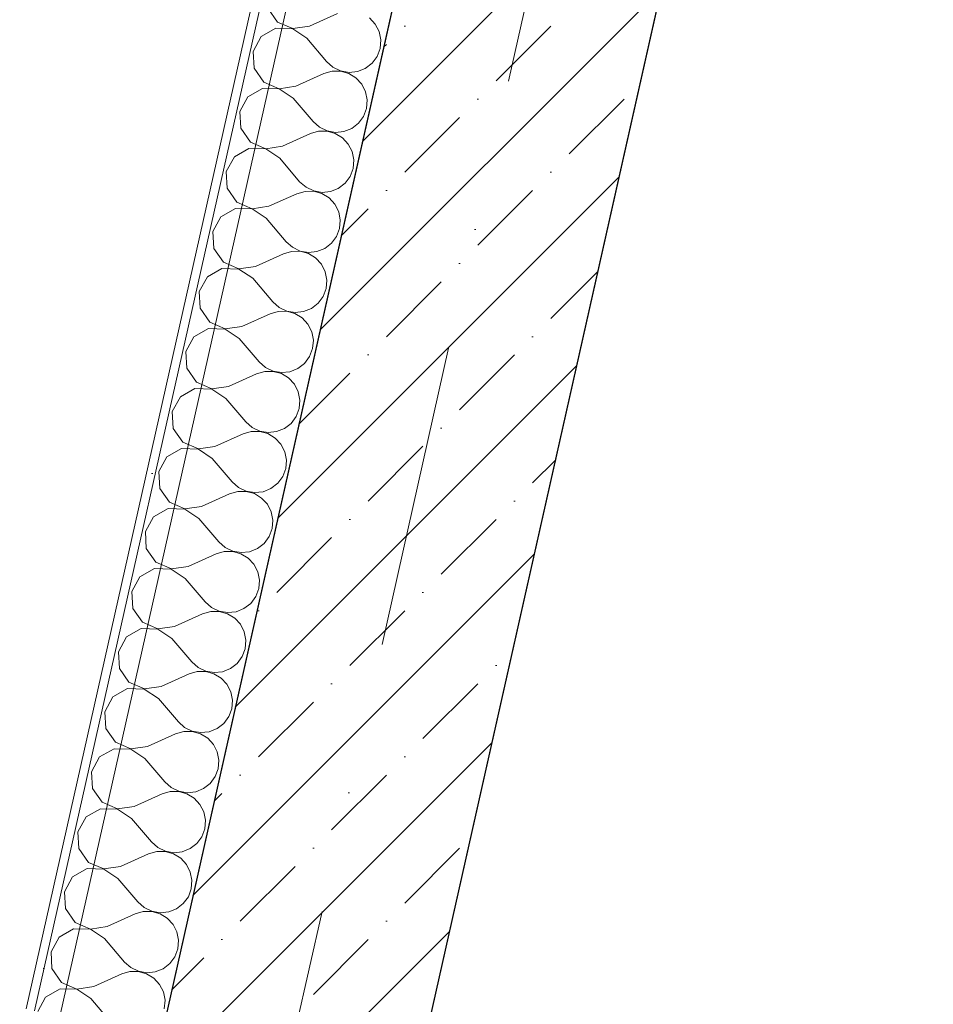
# Model space of a CAD drawing. Header units: millimetres. Extents: x -7218036 to -6920397, y 6117771 to 6333681.
# Tile 29 of 89: x -7182563 to -7181502, y 6136281 to 6137424. Entities that reach past the tile are written whole.
import ezdxf
from ezdxf.enums import TextEntityAlignment as Align

# ---------------------------------------------------------------- set-up
doc = ezdxf.new("R2010")
doc.units = ezdxf.units.MM
doc.header["$MEASUREMENT"] = 0
doc.linetypes.add('Штрихпунктирная', pattern=[670.277762, 352.777767, -176.388884, 0, -141.111112])
for name, color, linetype in [('S - автостоянка.АР', 7, 'Continuous'), ('АР-Стены_внутренние_пилоны.АР', 7, 'Continuous'), ('АР-Стены_Перегородки_100_.АР', 7, 'Continuous'), ('АР-Чертеж-Оси_Осевые размеры.АР', 7, 'Continuous')]:
    doc.layers.add(name, color=color, linetype=linetype)
for name, color, linetype, lineweight in [('АР-Стены_внутренние_пилоны.АР_Ном._пера__1', 7, 'Continuous', 30), ('АР-Стены_Перегородки_100_.АР_Ном._пера__1', 7, 'Continuous', 15), ('АР-Чертеж-Оси_Осевые размеры.АР_Ном._пера__120', 7, 'Continuous', 0)]:
    doc.layers.add(name, color=color, linetype=linetype, lineweight=lineweight)
doc.styles.add('РЎР“Р•РќР•Р\xa0Р\x98Р\xa0_РЎРўР\x98Р›Р¬_3', font='GOTHIC.TTF')

# ---------------------------------------------------------------- blocks, each defined once
blk = doc.blocks.new('Стена_95_5', base_point=(-7181869, 6137914.9))
at = {"layer": 'АР-Стены_внутренние_пилоны.АР', "linetype": 'Continuous', "lineweight": 0, "true_color": 0x000000}
h = blk.add_hatch(dxfattribs=at)
h.set_pattern_fill('ЖЕЛЕЗОБЕТОН__PROJECT__0005', color=18, style=0, pattern_type=2)
h.set_pattern_definition([(45, (-6566190.34, 6562677.8), (-84.852814, 84.852814), []), (45, (-6566232.77, 6562720.22), (-84.852814, 84.852814), [90, -30, 0, -30])])
h.paths.add_polyline_path([(-7182015.3, 6137947.8), (-7182398.9, 6136240.8), (-7182106.2, 6136175), (-7181722.6, 6137882.1)])
at = {"layer": 'АР-Стены_внутренние_пилоны.АР_Ном._пера__1', "color": 7, "linetype": 'Continuous', "lineweight": 30, "flags": 128}
for points in [[(-7182015.3, 6137947.8), (-7182398.9, 6136240.8)], [(-7182106.2, 6136175), (-7181722.6, 6137882.1)]]:
    blk.add_lwpolyline(points, dxfattribs=at)
blk = doc.blocks.new('*X309', base_point=(-6566190.3, 6562677.8))
at = {"layer": 'АР-Стены_Перегородки_100_.АР_Ном._пера__1', "color": 7, "linetype": 'Continuous', "lineweight": 0}
for p, q in [((-7182274.7, 6137437.5), (-7182263.5, 6137421.5)), ((-7182263.5, 6137421.5), (-7182245.6, 6137413.8)), ((-7182226.3, 6137416.6), (-7182193.7, 6137431.2)), ((-7182149.8, 6137419.1), (-7182156.5, 6137426.3)), ((-7182265.2, 6137414.2), (-7182282.1, 6137404.5)), ((-7182245.7, 6137413.5), (-7182265.2, 6137414.2)), ((-7182229.4, 6137402.7), (-7182245.7, 6137413.5)), ((-7182245.6, 6137413.8), (-7182226.3, 6137416.6)), ((-7182145.3, 6137410.3), (-7182149.8, 6137419.1)), ((-7182143.4, 6137400.7), (-7182145.3, 6137410.3)), ((-7182282.1, 6137404.5), (-7182291.5, 6137387.3)), ((-7182229.4, 6137402.7), (-7182206.3, 6137375.5)), ((-7182144.2, 6137390.9), (-7182143.4, 6137400.7)), ((-7182291.5, 6137387.3), (-7182290.4, 6137367.8)), ((-7182147.7, 6137381.6), (-7182144.2, 6137390.9)), ((-7182206.3, 6137375.5), (-7182198.9, 6137369)), ((-7182153.6, 6137373.7), (-7182147.7, 6137381.6)), ((-7182290.4, 6137367.8), (-7182279.2, 6137351.8)), ((-7182199.9, 6137364.3), (-7182209.4, 6137361.6)), ((-7182190.1, 6137364.4), (-7182199.9, 6137364.3)), ((-7182198.9, 6137369), (-7182190, 6137364.7)), ((-7182180.6, 6137361.8), (-7182190.1, 6137364.4)), ((-7182190, 6137364.7), (-7182180.3, 6137363)), ((-7182180.3, 6137363), (-7182170.5, 6137364)), ((-7182170.5, 6137364), (-7182161.4, 6137367.7)), ((-7182161.4, 6137367.7), (-7182153.6, 6137373.7)), ((-7182242, 6137346.9), (-7182209.4, 6137361.6)), ((-7182172.2, 6137356.7), (-7182180.6, 6137361.8)), ((-7182165.5, 6137349.4), (-7182172.2, 6137356.7)), ((-7182280.8, 6137344.5), (-7182297.8, 6137334.8)), ((-7182261.3, 6137343.8), (-7182280.8, 6137344.5)), ((-7182279.2, 6137351.8), (-7182261.3, 6137344.1)), ((-7182261.3, 6137344.1), (-7182242, 6137346.9)), ((-7182245.1, 6137333), (-7182261.3, 6137343.8)), ((-7182161, 6137340.6), (-7182165.5, 6137349.4)), ((-7182159.1, 6137331), (-7182161, 6137340.6)), ((-7182297.8, 6137334.8), (-7182307.1, 6137317.6)), ((-7182245.1, 6137333), (-7182221.9, 6137305.8)), ((-7182159.9, 6137321.2), (-7182159.1, 6137331)), ((-7182307.1, 6137317.6), (-7182306, 6137298.1)), ((-7182163.4, 6137311.9), (-7182159.9, 6137321.2)), ((-7182169.2, 6137304), (-7182163.4, 6137311.9)), ((-7182306, 6137298.1), (-7182294.8, 6137282.1)), ((-7182221.9, 6137305.8), (-7182214.5, 6137299.3)), ((-7182214.5, 6137299.3), (-7182205.7, 6137295)), ((-7182205.7, 6137295), (-7182196, 6137293.3)), ((-7182186.2, 6137294.3), (-7182177, 6137298)), ((-7182177, 6137298), (-7182169.2, 6137304)), ((-7182257.6, 6137277.2), (-7182225, 6137291.9)), ((-7182215.6, 6137294.6), (-7182225, 6137291.9)), ((-7182205.7, 6137294.7), (-7182215.6, 6137294.6)), ((-7182196.2, 6137292.1), (-7182205.7, 6137294.7)), ((-7182187.8, 6137287), (-7182196.2, 6137292.1)), ((-7182196, 6137293.3), (-7182186.2, 6137294.3)), ((-7182181.1, 6137279.7), (-7182187.8, 6137287)), ((-7182296.5, 6137274.8), (-7182313.4, 6137265.1)), ((-7182277, 6137274.1), (-7182296.5, 6137274.8)), ((-7182294.8, 6137282.1), (-7182276.9, 6137274.4)), ((-7182260.7, 6137263.3), (-7182277, 6137274.1)), ((-7182276.9, 6137274.4), (-7182257.6, 6137277.2)), ((-7182176.6, 6137271), (-7182181.1, 6137279.7)), ((-7182313.4, 6137265.1), (-7182322.8, 6137247.9)), ((-7182260.7, 6137263.3), (-7182237.6, 6137236.1)), ((-7182174.7, 6137261.3), (-7182176.6, 6137271)), ((-7182175.5, 6137251.5), (-7182174.7, 6137261.3)), ((-7182179, 6137242.2), (-7182175.5, 6137251.5)), ((-7182322.8, 6137247.9), (-7182321.7, 6137228.4)), ((-7182184.9, 6137234.3), (-7182179, 6137242.2)), ((-7182321.7, 6137228.4), (-7182310.5, 6137212.4)), ((-7182237.6, 6137236.1), (-7182230.2, 6137229.6)), ((-7182230.2, 6137229.6), (-7182221.3, 6137225.3)), ((-7182201.8, 6137224.6), (-7182192.7, 6137228.3)), ((-7182192.7, 6137228.3), (-7182184.9, 6137234.3)), ((-7182273.3, 6137207.5), (-7182240.7, 6137222.2)), ((-7182231.2, 6137224.9), (-7182240.7, 6137222.2)), ((-7182221.4, 6137225), (-7182231.2, 6137224.9)), ((-7182211.9, 6137222.4), (-7182221.4, 6137225)), ((-7182221.3, 6137225.3), (-7182211.6, 6137223.6)), ((-7182203.5, 6137217.3), (-7182211.9, 6137222.4)), ((-7182211.6, 6137223.6), (-7182201.8, 6137224.6)), ((-7182196.8, 6137210), (-7182203.5, 6137217.3)), ((-7182312.1, 6137205.1), (-7182329.1, 6137195.4)), ((-7182292.6, 6137204.4), (-7182312.1, 6137205.1)), ((-7182310.5, 6137212.4), (-7182292.6, 6137204.7)), ((-7182292.6, 6137204.7), (-7182273.3, 6137207.5)), ((-7182276.4, 6137193.6), (-7182292.6, 6137204.4)), ((-7182192.3, 6137201.3), (-7182196.8, 6137210)), ((-7182329.1, 6137195.4), (-7182338.4, 6137178.2)), ((-7182276.4, 6137193.6), (-7182253.2, 6137166.4)), ((-7182190.4, 6137191.6), (-7182192.3, 6137201.3)), ((-7182194.7, 6137172.5), (-7182191.2, 6137181.8)), ((-7182191.2, 6137181.8), (-7182190.4, 6137191.6)), ((-7182338.4, 6137178.2), (-7182337.3, 6137158.7)), ((-7182200.5, 6137164.6), (-7182194.7, 6137172.5)), ((-7182337.3, 6137158.7), (-7182326.1, 6137142.7)), ((-7182253.2, 6137166.4), (-7182245.8, 6137159.9)), ((-7182245.8, 6137159.9), (-7182237, 6137155.6)), ((-7182217.5, 6137154.9), (-7182208.3, 6137158.6)), ((-7182208.3, 6137158.6), (-7182200.5, 6137164.6)), ((-7182288.9, 6137137.8), (-7182256.3, 6137152.5)), ((-7182246.9, 6137155.2), (-7182256.3, 6137152.5)), ((-7182237, 6137155.3), (-7182246.9, 6137155.2)), ((-7182237, 6137155.6), (-7182227.3, 6137153.9)), ((-7182227.5, 6137152.7), (-7182237, 6137155.3)), ((-7182219.1, 6137147.6), (-7182227.5, 6137152.7)), ((-7182227.3, 6137153.9), (-7182217.5, 6137154.9)), ((-7182212.4, 6137140.3), (-7182219.1, 6137147.6)), ((-7182327.8, 6137135.4), (-7182344.7, 6137125.7)), ((-7182308.3, 6137134.7), (-7182327.8, 6137135.4)), ((-7182326.1, 6137142.7), (-7182308.2, 6137135)), ((-7182292, 6137123.9), (-7182308.3, 6137134.7)), ((-7182308.2, 6137135), (-7182288.9, 6137137.8)), ((-7182207.9, 6137131.6), (-7182212.4, 6137140.3)), ((-7182344.7, 6137125.7), (-7182354.1, 6137108.5)), ((-7182292, 6137123.9), (-7182268.9, 6137096.7)), ((-7182206, 6137121.9), (-7182207.9, 6137131.6)), ((-7182210.3, 6137102.9), (-7182206.9, 6137112.1)), ((-7182206.9, 6137112.1), (-7182206, 6137121.9)), ((-7182354.1, 6137108.5), (-7182353, 6137089.1)), ((-7182216.2, 6137094.9), (-7182210.3, 6137102.9)), ((-7182353, 6137089.1), (-7182341.8, 6137073)), ((-7182268.9, 6137096.7), (-7182261.5, 6137090.2)), ((-7182261.5, 6137090.2), (-7182252.6, 6137085.9)), ((-7182224, 6137088.9), (-7182216.2, 6137094.9)), ((-7182304.6, 6137068.1), (-7182272, 6137082.8)), ((-7182262.5, 6137085.5), (-7182272, 6137082.8)), ((-7182252.7, 6137085.6), (-7182262.5, 6137085.5)), ((-7182243.2, 6137083), (-7182252.7, 6137085.6)), ((-7182252.6, 6137085.9), (-7182242.9, 6137084.2)), ((-7182234.8, 6137077.9), (-7182243.2, 6137083)), ((-7182242.9, 6137084.2), (-7182233.1, 6137085.2)), ((-7182228.1, 6137070.7), (-7182234.8, 6137077.9)), ((-7182233.1, 6137085.2), (-7182224, 6137088.9)), ((-7182341.8, 6137073), (-7182323.9, 6137065.3)), ((-7182323.9, 6137065.3), (-7182304.6, 6137068.1)), ((-7182223.6, 6137061.9), (-7182228.1, 6137070.7)), ((-7182360.4, 6137056), (-7182369.7, 6137038.8)), ((-7182343.5, 6137065.7), (-7182360.4, 6137056)), ((-7182323.9, 6137065), (-7182343.5, 6137065.7)), ((-7182307.7, 6137054.2), (-7182323.9, 6137065)), ((-7182221.7, 6137052.2), (-7182223.6, 6137061.9)), ((-7182307.7, 6137054.2), (-7182284.5, 6137027)), ((-7182222.5, 6137042.4), (-7182221.7, 6137052.2)), ((-7182369.7, 6137038.8), (-7182368.6, 6137019.4)), ((-7182231.8, 6137025.2), (-7182226, 6137033.2)), ((-7182226, 6137033.2), (-7182222.5, 6137042.4)), ((-7182284.5, 6137027), (-7182277.1, 6137020.5)), ((-7182277.1, 6137020.5), (-7182268.3, 6137016.2)), ((-7182239.6, 6137019.2), (-7182231.8, 6137025.2)), ((-7182368.6, 6137019.4), (-7182357.5, 6137003.4)), ((-7182320.2, 6136998.4), (-7182287.6, 6137013.1)), ((-7182278.2, 6137015.9), (-7182287.6, 6137013.1)), ((-7182268.3, 6137015.9), (-7182278.2, 6137015.9)), ((-7182268.3, 6137016.2), (-7182258.6, 6137014.5)), ((-7182258.8, 6137013.3), (-7182268.3, 6137015.9)), ((-7182250.4, 6137008.2), (-7182258.8, 6137013.3)), ((-7182258.6, 6137014.5), (-7182248.8, 6137015.5)), ((-7182248.8, 6137015.5), (-7182239.6, 6137019.2)), ((-7182357.5, 6137003.4), (-7182339.5, 6136995.6)), ((-7182339.5, 6136995.6), (-7182320.2, 6136998.4)), ((-7182243.7, 6137001), (-7182250.4, 6137008.2)), ((-7182239.2, 6136992.2), (-7182243.7, 6137001)), ((-7182376, 6136986.3), (-7182385.4, 6136969.2)), ((-7182359.1, 6136996), (-7182376, 6136986.3)), ((-7182339.6, 6136995.3), (-7182359.1, 6136996)), ((-7182323.4, 6136984.5), (-7182339.6, 6136995.3)), ((-7182237.3, 6136982.5), (-7182239.2, 6136992.2)), ((-7182323.4, 6136984.5), (-7182300.2, 6136957.3)), ((-7182238.2, 6136972.7), (-7182237.3, 6136982.5)), ((-7182385.4, 6136969.2), (-7182384.3, 6136949.7)), ((-7182247.5, 6136955.5), (-7182241.6, 6136963.5)), ((-7182241.6, 6136963.5), (-7182238.2, 6136972.7)), ((-7182300.2, 6136957.3), (-7182292.8, 6136950.8)), ((-7182255.3, 6136949.5), (-7182247.5, 6136955.5)), ((-7182384.3, 6136949.7), (-7182373.1, 6136933.7)), ((-7182335.9, 6136928.8), (-7182303.3, 6136943.4)), ((-7182293.8, 6136946.2), (-7182303.3, 6136943.4)), ((-7182284, 6136946.2), (-7182293.8, 6136946.2)), ((-7182292.8, 6136950.8), (-7182283.9, 6136946.5)), ((-7182274.5, 6136943.6), (-7182284, 6136946.2)), ((-7182283.9, 6136946.5), (-7182274.2, 6136944.8)), ((-7182266.1, 6136938.5), (-7182274.5, 6136943.6)), ((-7182274.2, 6136944.8), (-7182264.4, 6136945.9)), ((-7182264.4, 6136945.9), (-7182255.3, 6136949.5)), ((-7182373.1, 6136933.7), (-7182355.2, 6136925.9)), ((-7182259.4, 6136931.3), (-7182266.1, 6136938.5)), ((-7182254.9, 6136922.5), (-7182259.4, 6136931.3)), ((-7182374.8, 6136926.3), (-7182391.7, 6136916.6)), ((-7182355.2, 6136925.6), (-7182374.8, 6136926.3)), ((-7182355.2, 6136925.9), (-7182335.9, 6136928.8)), ((-7182339, 6136914.8), (-7182355.2, 6136925.6)), ((-7182253, 6136912.8), (-7182254.9, 6136922.5)), ((-7182391.7, 6136916.6), (-7182401, 6136899.5)), ((-7182339, 6136914.8), (-7182315.8, 6136887.6)), ((-7182253.8, 6136903), (-7182253, 6136912.8)), ((-7182401, 6136899.5), (-7182399.9, 6136880)), ((-7182257.3, 6136893.8), (-7182253.8, 6136903)), ((-7182315.8, 6136887.6), (-7182308.5, 6136881.1)), ((-7182270.9, 6136879.8), (-7182263.1, 6136885.9)), ((-7182263.1, 6136885.9), (-7182257.3, 6136893.8)), ((-7182399.9, 6136880), (-7182388.8, 6136864)), ((-7182351.5, 6136859.1), (-7182319, 6136873.7)), ((-7182309.5, 6136876.5), (-7182319, 6136873.7)), ((-7182299.6, 6136876.5), (-7182309.5, 6136876.5)), ((-7182308.5, 6136881.1), (-7182299.6, 6136876.8)), ((-7182299.6, 6136876.8), (-7182289.9, 6136875.1)), ((-7182290.1, 6136873.9), (-7182299.6, 6136876.5)), ((-7182281.7, 6136868.8), (-7182290.1, 6136873.9)), ((-7182289.9, 6136875.1), (-7182280.1, 6136876.2)), ((-7182280.1, 6136876.2), (-7182270.9, 6136879.8)), ((-7182388.8, 6136864), (-7182370.8, 6136856.2)), ((-7182275, 6136861.6), (-7182281.7, 6136868.8)), ((-7182270.6, 6136852.8), (-7182275, 6136861.6)), ((-7182390.4, 6136856.6), (-7182407.4, 6136846.9)), ((-7182370.9, 6136855.9), (-7182390.4, 6136856.6)), ((-7182354.7, 6136845.1), (-7182370.9, 6136855.9)), ((-7182370.8, 6136856.2), (-7182351.5, 6136859.1)), ((-7182268.6, 6136843.1), (-7182270.6, 6136852.8)), ((-7182407.4, 6136846.9), (-7182416.7, 6136829.8)), ((-7182354.7, 6136845.1), (-7182331.5, 6136818)), ((-7182269.5, 6136833.3), (-7182268.6, 6136843.1)), ((-7182416.7, 6136829.8), (-7182415.6, 6136810.3)), ((-7182272.9, 6136824.1), (-7182269.5, 6136833.3)), ((-7182331.5, 6136818), (-7182324.1, 6136811.4)), ((-7182286.6, 6136810.1), (-7182278.8, 6136816.2)), ((-7182278.8, 6136816.2), (-7182272.9, 6136824.1)), ((-7182415.6, 6136810.3), (-7182404.4, 6136794.3)), ((-7182367.2, 6136789.4), (-7182334.6, 6136804)), ((-7182325.1, 6136806.8), (-7182334.6, 6136804)), ((-7182315.3, 6136806.9), (-7182325.1, 6136806.8)), ((-7182324.1, 6136811.4), (-7182315.2, 6136807.1)), ((-7182305.8, 6136804.2), (-7182315.3, 6136806.9)), ((-7182315.2, 6136807.1), (-7182305.5, 6136805.4)), ((-7182297.4, 6136799.1), (-7182305.8, 6136804.2)), ((-7182305.5, 6136805.4), (-7182295.7, 6136806.5)), ((-7182295.7, 6136806.5), (-7182286.6, 6136810.1)), ((-7182404.4, 6136794.3), (-7182386.5, 6136786.5)), ((-7182290.7, 6136791.9), (-7182297.4, 6136799.1)), ((-7182286.2, 6136783.1), (-7182290.7, 6136791.9)), ((-7182406.1, 6136786.9), (-7182423, 6136777.2)), ((-7182386.6, 6136786.3), (-7182406.1, 6136786.9)), ((-7182370.3, 6136775.4), (-7182386.6, 6136786.3)), ((-7182386.5, 6136786.5), (-7182367.2, 6136789.4)), ((-7182284.3, 6136773.4), (-7182286.2, 6136783.1)), ((-7182423, 6136777.2), (-7182432.3, 6136760.1)), ((-7182370.3, 6136775.4), (-7182347.1, 6136748.3)), ((-7182285.1, 6136763.6), (-7182284.3, 6136773.4)), ((-7182432.3, 6136760.1), (-7182431.2, 6136740.6)), ((-7182288.6, 6136754.4), (-7182285.1, 6136763.6)), ((-7182347.1, 6136748.3), (-7182339.8, 6136741.7)), ((-7182302.2, 6136740.4), (-7182294.4, 6136746.5)), ((-7182294.4, 6136746.5), (-7182288.6, 6136754.4)), ((-7182431.2, 6136740.6), (-7182420.1, 6136724.6)), ((-7182340.8, 6136737.1), (-7182350.3, 6136734.3)), ((-7182330.9, 6136737.2), (-7182340.8, 6136737.1)), ((-7182339.8, 6136741.7), (-7182330.9, 6136737.4)), ((-7182330.9, 6136737.4), (-7182321.2, 6136735.8)), ((-7182321.4, 6136734.5), (-7182330.9, 6136737.2)), ((-7182313, 6136729.4), (-7182321.4, 6136734.5)), ((-7182321.2, 6136735.8), (-7182311.4, 6136736.8)), ((-7182311.4, 6136736.8), (-7182302.2, 6136740.4)), ((-7182420.1, 6136724.6), (-7182402.1, 6136716.8)), ((-7182382.8, 6136719.7), (-7182350.3, 6136734.3)), ((-7182306.3, 6136722.2), (-7182313, 6136729.4)), ((-7182421.7, 6136717.2), (-7182438.7, 6136707.5)), ((-7182402.2, 6136716.6), (-7182421.7, 6136717.2)), ((-7182386, 6136705.7), (-7182402.2, 6136716.6)), ((-7182402.1, 6136716.8), (-7182382.8, 6136719.7)), ((-7182301.9, 6136713.4), (-7182306.3, 6136722.2)), ((-7182300, 6136703.7), (-7182301.9, 6136713.4)), ((-7182438.7, 6136707.5), (-7182448, 6136690.4)), ((-7182386, 6136705.7), (-7182362.8, 6136678.6)), ((-7182300.8, 6136693.9), (-7182300, 6136703.7)), ((-7182448, 6136690.4), (-7182446.9, 6136670.9)), ((-7182304.2, 6136684.7), (-7182300.8, 6136693.9)), ((-7182362.8, 6136678.6), (-7182355.4, 6136672)), ((-7182310.1, 6136676.8), (-7182304.2, 6136684.7)), ((-7182446.9, 6136670.9), (-7182435.7, 6136654.9)), ((-7182356.5, 6136667.4), (-7182365.9, 6136664.6)), ((-7182346.6, 6136667.5), (-7182356.5, 6136667.4)), ((-7182355.4, 6136672), (-7182346.5, 6136667.7)), ((-7182337.1, 6136664.8), (-7182346.6, 6136667.5)), ((-7182346.5, 6136667.7), (-7182336.8, 6136666.1)), ((-7182336.8, 6136666.1), (-7182327, 6136667.1)), ((-7182327, 6136667.1), (-7182317.9, 6136670.7)), ((-7182317.9, 6136670.7), (-7182310.1, 6136676.8)), ((-7182435.7, 6136654.9), (-7182417.8, 6136647.2)), ((-7182398.5, 6136650), (-7182365.9, 6136664.6)), ((-7182328.7, 6136659.7), (-7182337.1, 6136664.8)), ((-7182322, 6136652.5), (-7182328.7, 6136659.7)), ((-7182437.4, 6136647.5), (-7182454.3, 6136637.8)), ((-7182417.9, 6136646.9), (-7182437.4, 6136647.5)), ((-7182401.6, 6136636), (-7182417.9, 6136646.9)), ((-7182417.8, 6136647.2), (-7182398.5, 6136650)), ((-7182317.5, 6136643.7), (-7182322, 6136652.5)), ((-7182315.6, 6136634.1), (-7182317.5, 6136643.7)), ((-7182454.3, 6136637.8), (-7182463.6, 6136620.7)), ((-7182401.6, 6136636), (-7182378.4, 6136608.9)), ((-7182316.4, 6136624.2), (-7182315.6, 6136634.1)), ((-7182463.6, 6136620.7), (-7182462.5, 6136601.2)), ((-7182319.9, 6136615), (-7182316.4, 6136624.2)), ((-7182378.4, 6136608.9), (-7182371.1, 6136602.3)), ((-7182325.7, 6136607.1), (-7182319.9, 6136615)), ((-7182462.5, 6136601.2), (-7182451.4, 6136585.2)), ((-7182372.1, 6136597.7), (-7182381.6, 6136594.9)), ((-7182362.3, 6136597.8), (-7182372.1, 6136597.7)), ((-7182371.1, 6136602.3), (-7182362.2, 6136598.1)), ((-7182352.8, 6136595.2), (-7182362.3, 6136597.8)), ((-7182362.2, 6136598.1), (-7182352.5, 6136596.4)), ((-7182352.5, 6136596.4), (-7182342.7, 6136597.4)), ((-7182342.7, 6136597.4), (-7182333.5, 6136601.1)), ((-7182333.5, 6136601.1), (-7182325.7, 6136607.1)), ((-7182414.1, 6136580.3), (-7182381.6, 6136594.9)), ((-7182344.3, 6136590), (-7182352.8, 6136595.2)), ((-7182337.6, 6136582.8), (-7182344.3, 6136590)), ((-7182453, 6136577.8), (-7182470, 6136568.2)), ((-7182433.5, 6136577.2), (-7182453, 6136577.8)), ((-7182451.4, 6136585.2), (-7182433.4, 6136577.5)), ((-7182417.3, 6136566.4), (-7182433.5, 6136577.2)), ((-7182433.4, 6136577.5), (-7182414.1, 6136580.3)), ((-7182333.2, 6136574), (-7182337.6, 6136582.8)), ((-7182470, 6136568.2), (-7182479.3, 6136551)), ((-7182417.3, 6136566.4), (-7182394.1, 6136539.2)), ((-7182331.3, 6136564.4), (-7182333.2, 6136574)), ((-7182332.1, 6136554.5), (-7182331.3, 6136564.4)), ((-7182335.5, 6136545.3), (-7182332.1, 6136554.5)), ((-7182479.3, 6136551), (-7182478.2, 6136531.5)), ((-7182341.4, 6136537.4), (-7182335.5, 6136545.3)), ((-7182478.2, 6136531.5), (-7182467, 6136515.5)), ((-7182394.1, 6136539.2), (-7182386.7, 6136532.6)), ((-7182386.7, 6136532.6), (-7182377.8, 6136528.4)), ((-7182358.3, 6136527.7), (-7182349.2, 6136531.4)), ((-7182349.2, 6136531.4), (-7182341.4, 6136537.4)), ((-7182429.8, 6136510.6), (-7182397.2, 6136525.2)), ((-7182387.8, 6136528), (-7182397.2, 6136525.2)), ((-7182377.9, 6136528.1), (-7182387.8, 6136528)), ((-7182368.4, 6136525.5), (-7182377.9, 6136528.1)), ((-7182377.8, 6136528.4), (-7182368.1, 6136526.7)), ((-7182360, 6136520.3), (-7182368.4, 6136525.5)), ((-7182368.1, 6136526.7), (-7182358.3, 6136527.7)), ((-7182353.3, 6136513.1), (-7182360, 6136520.3)), ((-7182468.7, 6136508.1), (-7182485.6, 6136498.5)), ((-7182449.2, 6136507.5), (-7182468.7, 6136508.1)), ((-7182467, 6136515.5), (-7182449.1, 6136507.8)), ((-7182432.9, 6136496.7), (-7182449.2, 6136507.5)), ((-7182449.1, 6136507.8), (-7182429.8, 6136510.6)), ((-7182348.8, 6136504.3), (-7182353.3, 6136513.1)), ((-7182485.6, 6136498.5), (-7182494.9, 6136481.3)), ((-7182432.9, 6136496.7), (-7182409.7, 6136469.5)), ((-7182346.9, 6136494.7), (-7182348.8, 6136504.3)), ((-7182347.7, 6136484.8), (-7182346.9, 6136494.7)), ((-7182351.2, 6136475.6), (-7182347.7, 6136484.8)), ((-7182494.9, 6136481.3), (-7182493.8, 6136461.8)), ((-7182357, 6136467.7), (-7182351.2, 6136475.6)), ((-7182493.8, 6136461.8), (-7182482.7, 6136445.8)), ((-7182409.7, 6136469.5), (-7182402.4, 6136463)), ((-7182402.4, 6136463), (-7182393.5, 6136458.7)), ((-7182374, 6136458), (-7182364.8, 6136461.7)), ((-7182364.8, 6136461.7), (-7182357, 6136467.7)), ((-7182445.4, 6136440.9), (-7182412.9, 6136455.6)), ((-7182403.4, 6136458.3), (-7182412.9, 6136455.6)), ((-7182393.6, 6136458.4), (-7182403.4, 6136458.3)), ((-7182384.1, 6136455.8), (-7182393.6, 6136458.4)), ((-7182393.5, 6136458.7), (-7182383.8, 6136457)), ((-7182375.6, 6136450.6), (-7182384.1, 6136455.8)), ((-7182383.8, 6136457), (-7182374, 6136458)), ((-7182368.9, 6136443.4), (-7182375.6, 6136450.6)), ((-7182484.3, 6136438.5), (-7182501.3, 6136428.8)), ((-7182464.8, 6136437.8), (-7182484.3, 6136438.5)), ((-7182482.7, 6136445.8), (-7182464.8, 6136438.1)), ((-7182464.8, 6136438.1), (-7182445.4, 6136440.9)), ((-7182448.6, 6136427), (-7182464.8, 6136437.8)), ((-7182364.5, 6136434.6), (-7182368.9, 6136443.4)), ((-7182501.3, 6136428.8), (-7182510.6, 6136411.6)), ((-7182448.6, 6136427), (-7182425.4, 6136399.8)), ((-7182362.6, 6136425), (-7182364.5, 6136434.6)), ((-7182366.8, 6136405.9), (-7182363.4, 6136415.2)), ((-7182363.4, 6136415.2), (-7182362.6, 6136425)), ((-7182510.6, 6136411.6), (-7182509.5, 6136392.1)), ((-7182372.7, 6136398), (-7182366.8, 6136405.9)), ((-7182509.5, 6136392.1), (-7182498.3, 6136376.1)), ((-7182425.4, 6136399.8), (-7182418, 6136393.3)), ((-7182418, 6136393.3), (-7182409.1, 6136389)), ((-7182389.6, 6136388.3), (-7182380.5, 6136392)), ((-7182380.5, 6136392), (-7182372.7, 6136398)), ((-7182461.1, 6136371.2), (-7182428.5, 6136385.9)), ((-7182419.1, 6136388.6), (-7182428.5, 6136385.9)), ((-7182409.2, 6136388.7), (-7182419.1, 6136388.6)), ((-7182399.7, 6136386.1), (-7182409.2, 6136388.7)), ((-7182409.1, 6136389), (-7182399.4, 6136387.3)), ((-7182391.3, 6136381), (-7182399.7, 6136386.1)), ((-7182399.4, 6136387.3), (-7182389.6, 6136388.3)), ((-7182384.6, 6136373.7), (-7182391.3, 6136381)), ((-7182500, 6136368.8), (-7182516.9, 6136359.1)), ((-7182480.5, 6136368.1), (-7182500, 6136368.8)), ((-7182498.3, 6136376.1), (-7182480.4, 6136368.4)), ((-7182480.4, 6136368.4), (-7182461.1, 6136371.2)), ((-7182380.1, 6136365), (-7182384.6, 6136373.7)), ((-7182516.9, 6136359.1), (-7182526.2, 6136341.9)), ((-7182464.2, 6136357.3), (-7182480.5, 6136368.1)), ((-7182464.2, 6136357.3), (-7182441, 6136330.1)), ((-7182378.2, 6136355.3), (-7182380.1, 6136365)), ((-7182379, 6136345.5), (-7182378.2, 6136355.3)), ((-7182526.2, 6136341.9), (-7182525.2, 6136322.4)), ((-7182388.3, 6136328.3), (-7182382.5, 6136336.2)), ((-7182382.5, 6136336.2), (-7182379, 6136345.5)), ((-7182441, 6136330.1), (-7182433.7, 6136323.6)), ((-7182433.7, 6136323.6), (-7182424.8, 6136319.3)), ((-7182396.1, 6136322.3), (-7182388.3, 6136328.3)), ((-7182525.2, 6136322.4), (-7182514, 6136306.4)), ((-7182476.7, 6136301.5), (-7182444.2, 6136316.2)), ((-7182434.7, 6136318.9), (-7182444.2, 6136316.2)), ((-7182424.9, 6136319), (-7182434.7, 6136318.9)), ((-7182415.4, 6136316.4), (-7182424.9, 6136319)), ((-7182424.8, 6136319.3), (-7182415.1, 6136317.6)), ((-7182406.9, 6136311.3), (-7182415.4, 6136316.4)), ((-7182415.1, 6136317.6), (-7182405.3, 6136318.6)), ((-7182405.3, 6136318.6), (-7182396.1, 6136322.3)), ((-7182514, 6136306.4), (-7182496.1, 6136298.7)), ((-7182496.1, 6136298.7), (-7182476.7, 6136301.5)), ((-7182400.2, 6136304), (-7182406.9, 6136311.3)), ((-7182395.8, 6136295.3), (-7182400.2, 6136304)), ((-7182532.6, 6136289.4), (-7182541.6, 6136272.8)), ((-7182515.6, 6136299.1), (-7182532.6, 6136289.4)), ((-7182496.1, 6136298.4), (-7182515.6, 6136299.1)), ((-7182479.9, 6136287.6), (-7182496.1, 6136298.4)), ((-7182393.9, 6136285.6), (-7182395.8, 6136295.3)), ((-7182479.9, 6136287.6), (-7182456.7, 6136260.4)), ((-7182394.7, 6136275.8), (-7182393.9, 6136285.6))]:
    blk.add_line(p, q, dxfattribs=at)
blk = doc.blocks.new('Стена_154_5', base_point=(-7182476.9, 6136258.3))
at = {"layer": 'АР-Стены_Перегородки_100_.АР', "linetype": 'Continuous', "lineweight": 0, "true_color": 0x000000}
h = blk.add_hatch(dxfattribs=at)
h.set_pattern_fill('ШТУКАТУРКА__ГИПС_01_0005', color=18, style=0, pattern_type=2)
h.set_pattern_definition([(45, (-6566190.34, 6563027.8), (-111.369318, 111.369318), [0, -105, 0, -157.5]), (110, (-6565840.34, 6563027.8), (148.001588, 53.868173), [0, -77, 0, -133])])
h.paths.add_polyline_path([(-7182072.9, 6138422.4), (-7182555, 6136275.8), (-7182545.2, 6136273.6), (-7182063.1, 6138420.2)])
at = {"layer": 'АР-Стены_Перегородки_100_.АР_Ном._пера__1', "color": 7, "linetype": 'Continuous', "lineweight": 0}
blk.add_line((-7182063.1, 6138420.2), (-7182545.2, 6136273.6), dxfattribs=at)
at = {"layer": 'АР-Стены_Перегородки_100_.АР_Ном._пера__1', "color": 7, "linetype": 'Continuous', "lineweight": 0, "flags": 128}
for points in [[(-7182072.9, 6138422.4), (-7182555, 6136275.8)], [(-7182398.9, 6136240.8), (-7181916.8, 6138387.3)]]:
    blk.add_lwpolyline(points, dxfattribs=at)
at = {"layer": 'АР-Стены_Перегородки_100_.АР', "color": 7, "lineweight": 0}
blk.add_blockref('*X309', (-6566190.3, 6562677.8), dxfattribs=at)
blk = doc.blocks.new('Стандартный Маркер Сетки[20]_5', base_point=(-7178760.6, 6151754.4))
at = {"layer": 'АР-Чертеж-Оси_Осевые размеры.АР_Ном._пера__120', "color": 7, "linetype": 'Штрихпунктирная', "lineweight": 0}
blk.add_line((-7178979.7, 6150778.7), (-7183542.2, 6130464.3), dxfattribs=at)
at = {"layer": 'АР-Чертеж-Оси_Осевые размеры.АР_Ном._пера__120', "color": 7, "lineweight": 0, "style": 'РЎР“Р•РќР•Р\xa0Р\x98Р\xa0_РЎРўР\x98Р›Р¬_3'}
blk.add_attdef('AC_MarkerText_1', text='', height=350, rotation=347.3417, dxfattribs=at).set_placement((-7183801, 6129181.8), align=Align.TOP_CENTER)
blk = doc.blocks.new('Стандартный Маркер Сетки[79]_5', base_point=(-7178760.6, 6151754.4))
at = {"layer": 'АР-Чертеж-Оси_Осевые размеры.АР_Ном._пера__120', "color": 7, "linetype": 'Штрихпунктирная', "lineweight": 0}
blk.add_line((-7178979.7, 6150778.7), (-7183542.2, 6130464.3), dxfattribs=at)
at = {"layer": 'АР-Чертеж-Оси_Осевые размеры.АР_Ном._пера__120', "color": 7, "lineweight": 0, "style": 'РЎР“Р•РќР•Р\xa0Р\x98Р\xa0_РЎРўР\x98Р›Р¬_3'}
blk.add_attdef('AC_MarkerText_1', text='', height=350, rotation=347.3417, dxfattribs=at).set_placement((-7183801, 6129181.8), align=Align.TOP_CENTER)

msp = doc.modelspace()

# ---------------------------------------------------------------- linework, layer by layer
at = {"layer": 'S - автостоянка.АР', "color": 9, "linetype": 'Continuous', "lineweight": 0, "true_color": 0xaec5d5, "flags": 128}
msp.add_lwpolyline([(-7176360.7, 6142452.3), (-7177772.7, 6142769.8), (-7177761.7, 6142818.6), (-7183980.3, 6144214.9), (-7184362.1, 6142512.2), (-7184413.9, 6142281.7), (-7185094.2, 6139253.6), (-7181591, 6138467.9), (-7181722.6, 6137882), (-7182106.2, 6136175), (-7181325.4, 6135999.7), (-7181380.4, 6135755.8), (-7179126.6, 6135247.8), (-7179071.7, 6135491.7), (-7178001.1, 6135251.2), (-7177998.6, 6135250.7), (-7177852.3, 6135217.8), (-7177906.8, 6134975.5), (-7175223.5, 6134373.1)], dxfattribs=at)
msp.add_lwpolyline([(-7185014.5, 6139062.6), (-7185465.9, 6137052.6), (-7185270.1, 6137008.6), (-7185350.1, 6136652.5), (-7182569.5, 6136028), (-7182515.8, 6136267), (-7182038.1, 6138394.1)], close=True, dxfattribs=at)

# ---------------------------------------------------------------- block references
at = {"layer": 'АР-Стены_внутренние_пилоны.АР', "color": 7, "lineweight": 0}
msp.add_blockref('Стена_95_5', (-7181869, 6137914.9), dxfattribs=at)
at = {"layer": 'АР-Стены_Перегородки_100_.АР', "color": 7, "lineweight": 0}
msp.add_blockref('Стена_154_5', (-7182476.9, 6136258.3), dxfattribs=at)
at = {"layer": 'АР-Чертеж-Оси_Осевые размеры.АР', "color": 8, "linetype": 'Continuous', "lineweight": 15}
for name in ['Стандартный Маркер Сетки[20]_5', 'Стандартный Маркер Сетки[79]_5']:
    msp.add_blockref(name, (-7178760.6, 6151754.4), dxfattribs=at)

doc.saveas('drawing.dxf')
